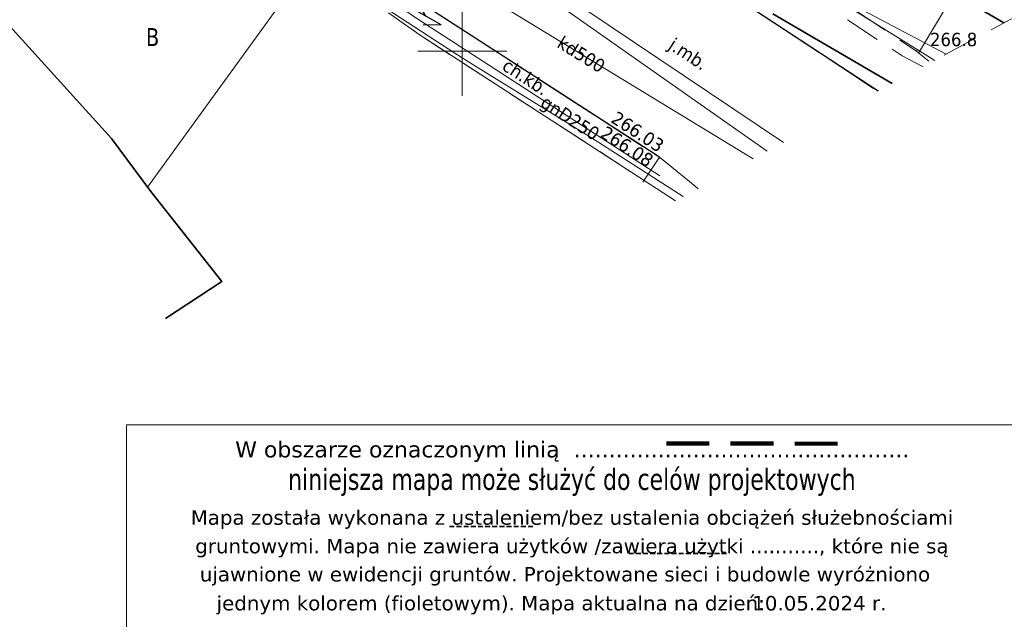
# Model space of a CAD drawing. Header units: metres. Extents: x 7555073 to 7555217, y 5506384 to 5506588.
# Tile 17 of 32: x 7555125 to 7555180, y 5506418 to 5506452. Entities that reach past the tile are written whole.
import ezdxf
from ezdxf.enums import TextEntityAlignment as Align

# ---------------------------------------------------------------- set-up
doc = ezdxf.new("R2010")
doc.units = ezdxf.units.M
doc.header["$LTSCALE"] = 2
doc.header["$MEASUREMENT"] = 0
for name, pattern in [('1.0_0.5', [1.5, 1, -0.5]), ('1.5_0.5', [2, 1.5, -0.5]), ('219-500', [0]), ('4', [1.8, 1.2, -0.6]), ('sutp_500', [0])]:
    doc.linetypes.add(name, pattern=pattern)
doc.layers.get('0').update_dxf_attribs({"color": 2, "linetype": 'CONTINUOUS', "lineweight": 5})
for name, color, linetype in [('000 Inne (niezydentyfikowane)', 7, 'CONTINUOUS'), ('210-oznaczenie konturu użytku gruntowego', 7, 'CONTINUOUS'), ('218-kontur użytku gruntowego', 7, 'CONTINUOUS'), ('219-działka ewidencyjna', 7, 'CONTINUOUS'), ('chodnik', 7, 'CONTINUOUS'), ('chodnik-Atr17', 7, 'CONTINUOUS'), ('jezdnia', 7, 'CONTINUOUS'), ('jezdnia-Atr17', 7, 'CONTINUOUS'), ('krawężnik', 7, 'CONTINUOUS'), ('obudowa ochronna przewodu', 7, 'CONTINUOUS'), ('ogrodzenie trwałe', 7, 'CONTINUOUS'), ('Pieczątka na wyrysie', 7, 'CONTINUOUS'), ('pikieta naturalna', 7, 'CONTINUOUS'), ('pikieta naturalna-Atr2', 7, 'CONTINUOUS'), ('pikieta sztuczna', 7, 'CONTINUOUS'), ('pikieta sztuczna-Atr2', 7, 'CONTINUOUS'), ('Prezentacja użytków', 7, 'CONTINUOUS'), ('przewód elektroenergetyczny podziemny', 7, 'CONTINUOUS'), ('przewód gazowy', 7, 'CONTINUOUS'), ('przewód gazowy-Atr1', 7, 'CONTINUOUS'), ('przewód kanalizacyjny', 7, 'CONTINUOUS'), ('przewód kanalizacyjny-Atr1', 7, 'CONTINUOUS'), ('przewód telekomunikacyjny napowietrzny', 7, 'CONTINUOUS'), ('przewód telekomunikacyjny podziemny', 7, 'CONTINUOUS'), ('przewód wodociągowy', 7, 'CONTINUOUS'), ('Ramki i opis wydruku', 7, 'CONTINUOUS'), ('skarpa nieumocniona', 7, 'CONTINUOUS'), ('Wstawianie ramki sekcyjnej z opisem', 7, 'CONTINUOUS')]:
    doc.layers.add(name, color=color, linetype=linetype)
doc.styles.get("Standard").update_dxf_attribs({"font": 'verdana.ttf', "width": 0.75})
doc.linetypes.add('902-500', pattern='A,3.75,0,[1,ksztalty.shx,S=0.5,R=0,X=0,Y=0],3.75', length=7.5)

# ---------------------------------------------------------------- blocks, each defined once
blk = doc.blocks.new('SUTP')
at = {"color": 0, "linetype": 'Continuous'}
for p, q in [((0, 0), (0.866, 0.5)), ((0, 0), (9.232, 0)), ((1.866, -0.5), (1, 0)), ((7.366, -0.5), (8.232, 0)), ((9.232, 0), (8.366, 0.5))]:
    blk.add_line(p, q, dxfattribs=at)
blk = doc.blocks.new('PW01')
at = {"linetype": 'Continuous', "lineweight": 13}
h = blk.add_hatch(color=0, dxfattribs=at)
edge = h.paths.add_edge_path()
edge.add_arc((0, 0), 0.045, 0, 360)

msp = doc.modelspace()

# ---------------------------------------------------------------- linework, layer by layer
at = {"layer": '000 Inne (niezydentyfikowane)', "color": 7, "linetype": 'Continuous', "lineweight": 13}
msp.add_line((7555180.78, 5506458.59), (7555175.6, 5506449.89), dxfattribs=at)
at = {"layer": '218-kontur użytku gruntowego', "color": 7, "linetype": 'Continuous', "lineweight": 18, "flags": 128}
for points in [[(7555163.97, 5506457.28), (7555176.512, 5506449.479)], [(7555176.512, 5506449.479), (7555163.97, 5506457.28)], [(7555147.64, 5506450.89), (7555145.85, 5506452.14)], [(7555145.85, 5506452.14), (7555147.64, 5506450.89)], [(7555161.957, 5506441.602), (7555147.64, 5506450.89)], [(7555147.64, 5506450.89), (7555161.957, 5506441.602)]]:
    msp.add_lwpolyline(points, dxfattribs=at)
at = {"layer": '219-działka ewidencyjna', "color": 7, "linetype": '219-500', "lineweight": 18, "flags": 128}
for points in [[(7555163.97, 5506457.28), (7555176.512, 5506449.479)], [(7555141.46, 5506454.98), (7555132.34, 5506442.37)], [(7555124.06, 5506452), (7555130.31, 5506445.11)], [(7555145.85, 5506452.14), (7555147.64, 5506450.89)], [(7555147.64, 5506450.89), (7555161.957, 5506441.602)], [(7555130.31, 5506445.11), (7555132.34, 5506442.37)]]:
    msp.add_lwpolyline(points, dxfattribs=at)
at = {"layer": 'chodnik', "color": 7, "linetype": '1.0_0.5', "lineweight": 18, "flags": 128}
for points in [[(7555175.861, 5506449.126), (7555174.68, 5506449.74), (7555163.66, 5506457), (7555157.92, 5506460.76), (7555157.71, 5506460.45), (7555147.49, 5506466.66), (7555148.45, 5506468.34), (7555133.26, 5506478.27), (7555132.8, 5506477.59), (7555132.55, 5506477.17), (7555121.42, 5506483.74), (7555114.53, 5506493.69), (7555114.9, 5506493.96), (7555116.34, 5506494.9), (7555114.4, 5506498.05), (7555115.53, 5506498.67), (7555115.31, 5506499.1), (7555109.71, 5506509.41), (7555109.98, 5506509.55), (7555108.94, 5506511.52), (7555105.38, 5506518.27), (7555099.97, 5506528.55), (7555091.35, 5506545.48), (7555087, 5506554.34), (7555085.27, 5506559.01), (7555084.04, 5506563.32), (7555083.88, 5506564.97), (7555083.69, 5506566.231)], [(7555082.365, 5506565.564), (7555082.46, 5506564.73), (7555082.82, 5506562.22), (7555083.32, 5506559.79), (7555084.81, 5506554.16), (7555089.67, 5506536.05), (7555093.92, 5506535.62), (7555103.03, 5506517.49), (7555111.69, 5506500.22), (7555109.63, 5506492.28), (7555111.51, 5506489.79), (7555114.08, 5506486.71), (7555116.81, 5506483.75), (7555119.75, 5506481.04), (7555122.95, 5506478.63), (7555126.27, 5506476.37), (7555129.29, 5506476.48), (7555154.37, 5506460.04), (7555161.08, 5506455.79), (7555173.324, 5506447.754)]]:
    msp.add_lwpolyline(points, dxfattribs=at)
msp.add_lwpolyline([(7555147.64, 5506450.89), (7555159.37, 5506443.29), (7555160.1, 5506442.63), (7555161.06, 5506444.05), (7555136.29, 5506460.07), (7555120.82, 5506470.16), (7555116.82, 5506472.99), (7555115.74, 5506471.74), (7555117.23, 5506470.8), (7555129.28, 5506462.86), (7555139.2, 5506456.43), (7555146, 5506452.04)], close=True, dxfattribs=at)
at = {"layer": 'jezdnia', "color": 7, "linetype": '1.5_0.5', "lineweight": 18, "flags": 128}
for points in [[(7555173.324, 5506447.754), (7555161.08, 5506455.79), (7555154.37, 5506460.04), (7555129.29, 5506476.48), (7555126.27, 5506476.37), (7555122.95, 5506478.63), (7555119.75, 5506481.04), (7555116.81, 5506483.75), (7555114.08, 5506486.71), (7555111.51, 5506489.79), (7555109.63, 5506492.28), (7555106.87, 5506495.72), (7555105.56, 5506497.61), (7555103.67, 5506500.24), (7555102.27, 5506502.4), (7555100.93, 5506504.53), (7555098.56, 5506509.03), (7555097.92, 5506510.46), (7555096.83, 5506512.83), (7555095.2, 5506516.55), (7555094.04, 5506519.39), (7555092.8, 5506523.08), (7555091.93, 5506525.34), (7555089.16, 5506534.52), (7555089.67, 5506536.05), (7555084.81, 5506554.16), (7555083.32, 5506559.79), (7555082.82, 5506562.22), (7555082.46, 5506564.73), (7555082.365, 5506565.564)], [(7555087, 5506514.06), (7555089.09, 5506509.48), (7555090.25, 5506506.95), (7555092.14, 5506503.13), (7555093.15, 5506501.24), (7555095.88, 5506496.77), (7555097.63, 5506494.1), (7555099.95, 5506490.75), (7555101.78, 5506488.39), (7555105.05, 5506484.55), (7555109.59, 5506479.53), (7555116.82, 5506472.99), (7555120.82, 5506470.16), (7555136.29, 5506460.07), (7555161.06, 5506444.05), (7555162.74, 5506442.7), (7555163.228, 5506442.289)]]:
    msp.add_lwpolyline(points, dxfattribs=at)
at = {"layer": 'krawężnik', "color": 7, "linetype": 'Continuous', "lineweight": 25, "flags": 128}
for points in [[(7555161.06, 5506444.05), (7555136.29, 5506460.07), (7555120.82, 5506470.16), (7555116.82, 5506472.99), (7555109.59, 5506479.53), (7555105.05, 5506484.55), (7555101.78, 5506488.39), (7555099.95, 5506490.75), (7555097.63, 5506494.1), (7555095.88, 5506496.77), (7555093.15, 5506501.24), (7555092.14, 5506503.13), (7555090.25, 5506506.95), (7555089.09, 5506509.48), (7555087, 5506514.06), (7555085.05, 5506519.06), (7555083.3, 5506524.88), (7555082.42, 5506527.79), (7555081.14, 5506532.42), (7555077.19, 5506545.88), (7555074.97, 5506553.37), (7555074.44, 5506555.31), (7555074.05, 5506556.67)], [(7555173.324, 5506447.754), (7555161.08, 5506455.79), (7555154.37, 5506460.04), (7555129.29, 5506476.48), (7555126.27, 5506476.37)]]:
    msp.add_lwpolyline(points, dxfattribs=at)
at = {"layer": 'obudowa ochronna przewodu', "color": 7, "linetype": 'Continuous', "lineweight": 35, "flags": 128}
msp.add_lwpolyline([(7555174.11, 5506448.179), (7555167.43, 5506452.1)], dxfattribs=at)
at = {"layer": 'ogrodzenie trwałe', "color": 7, "linetype": '902-500', "lineweight": 35, "flags": 128}
for points in [[(7555108.89, 5506466.34), (7555110.14, 5506467.33), (7555121.19, 5506455.06), (7555124.06, 5506452), (7555130.31, 5506445.11), (7555132.52, 5506442.13), (7555136.5, 5506437.09), (7555133.34, 5506435.01)], [(7555162.52, 5506459.78), (7555168.95, 5506458.06), (7555171.58, 5506456.72), (7555180.392, 5506451.579)]]:
    msp.add_lwpolyline(points, dxfattribs=at)
at = {"layer": 'Pieczątka na wyrysie', "color": 7, "linetype": 'Continuous', "lineweight": 13, "flags": 128}
msp.add_lwpolyline([(7555131.16, 5506384.04), (7555216.16, 5506384.04), (7555216.16, 5506429.04), (7555131.16, 5506429.04)], close=True, dxfattribs=at)
msp.add_lwpolyline([(7555131.16, 5506428.54), (7555131.16, 5506429.04), (7555131.66, 5506429.04)], dxfattribs=at)
at = {"layer": 'Pieczątka na wyrysie', "color": 132, "linetype": '4', "lineweight": 200, "flags": 128}
msp.add_lwpolyline([(7555161.455, 5506428.005), (7555171.465, 5506427.99)], dxfattribs=at)
at = {"layer": 'Prezentacja użytków', "color": 7, "linetype": 'Continuous', "lineweight": 18, "flags": 128}
msp.add_lwpolyline([(7555131.16, 5506384.04), (7555131.16, 5506429.04), (7555216.16, 5506429.04)], dxfattribs=at)
at = {"layer": 'przewód elektroenergetyczny podziemny', "color": 7, "linetype": 'Continuous', "lineweight": 18, "flags": 128}
msp.add_lwpolyline([(7555116.28, 5506471.16), (7555117.5, 5506470.91), (7555123.55, 5506466.83), (7555134.34, 5506459.82), (7555149.58, 5506449.88), (7555150.65, 5506449.22), (7555157.19, 5506445.17), (7555162.401, 5506441.842)], dxfattribs=at)
at = {"layer": 'przewód gazowy', "color": 7, "linetype": 'Continuous', "lineweight": 18, "flags": 128}
msp.add_lwpolyline([(7555161.08, 5506443.01), (7555147.28, 5506451.94), (7555142.96, 5506454.97), (7555135.16, 5506460.08), (7555127.51, 5506465.01), (7555119.46, 5506470.16), (7555113.63, 5506473.83)], dxfattribs=at)
at = {"layer": 'przewód kanalizacyjny', "color": 7, "linetype": 'Continuous', "lineweight": 18, "flags": 128}
for points in [[(7555118.67, 5506484.49), (7555136.29, 5506473.42), (7555159.36, 5506459.24), (7555177.147, 5506449.823)], [(7555116.08, 5506482.61), (7555122.05, 5506477.86), (7555119.18, 5506473.78), (7555141.19, 5506459.27), (7555166.317, 5506443.962)]]:
    msp.add_lwpolyline(points, dxfattribs=at)
at = {"layer": 'przewód telekomunikacyjny napowietrzny', "color": 30, "linetype": 'sutp_500', "lineweight": 18, "flags": 128}
for points in [[(7555118.63, 5506468.74), (7555148.81, 5506451.47)], [(7555148.81, 5506451.47), (7555118.63, 5506468.74)]]:
    msp.add_lwpolyline(points, dxfattribs=at)
at = {"layer": 'przewód telekomunikacyjny podziemny', "color": 7, "linetype": 'Continuous', "lineweight": 18, "flags": 128}
msp.add_lwpolyline([(7555174.11, 5506448.179), (7555167.43, 5506452.1)], dxfattribs=at)
at = {"layer": 'przewód wodociągowy', "color": 7, "linetype": 'Continuous', "lineweight": 18, "flags": 128}
for points in [[(7555167.101, 5506444.386), (7555156.13, 5506452.09), (7555149.33, 5506456.7), (7555141.48, 5506462.48), (7555136.35, 5506466.27), (7555127.09, 5506472.21), (7555119.36, 5506477.84), (7555116.83, 5506479.95), (7555111.26, 5506488.78), (7555108.55, 5506492.88), (7555104.97, 5506502.19), (7555100.47, 5506510.97), (7555097.92, 5506515.98)], [(7555168.018, 5506444.882), (7555149.82, 5506457.11), (7555123.82, 5506475.37), (7555119.96, 5506478.55)]]:
    msp.add_lwpolyline(points, dxfattribs=at)
at = {"layer": 'Ramki i opis wydruku', "color": 7, "linetype": 'Continuous', "lineweight": 13, "flags": 128}
msp.add_lwpolyline([(7555216.16, 5506429.04), (7555131.16, 5506429.04), (7555131.16, 5506384.04), (7555074.05, 5506384.04), (7555074.05, 5506587.51), (7555216.16, 5506587.51)], close=True, dxfattribs=at)
at = {"layer": 'skarpa nieumocniona', "color": 7, "linetype": '1.0_0.5', "lineweight": 18, "flags": 128}
msp.add_lwpolyline([(7555099.5, 5506556.79), (7555106.07, 5506543.41), (7555105.2, 5506540.55), (7555104.96, 5506539.64), (7555106.82, 5506535.82), (7555111.04, 5506526.67), (7555117.19, 5506516.02), (7555123.81, 5506501.44), (7555138.09, 5506485.05), (7555148.91, 5506477.64), (7555157.02, 5506471.33), (7555168.37, 5506463.08), (7555176.2, 5506461.32), (7555186.76, 5506455.03), (7555176.28, 5506449.36), (7555175.42, 5506450.03), (7555164.19, 5506457.57), (7555162.21, 5506459.2), (7555158.63, 5506462.32), (7555158.37, 5506461.96), (7555149.03, 5506467.6), (7555149.89, 5506469.1), (7555133.68, 5506479.81), (7555133.55, 5506479.65), (7555133.32, 5506479.81), (7555132.62, 5506478.81), (7555122.86, 5506485.17), (7555116.17, 5506493.96), (7555118.98, 5506495.88), (7555116.56, 5506500.34), (7555115.87, 5506500.02), (7555110.72, 5506509.75), (7555110.54, 5506510.16), (7555109.82, 5506511.66), (7555114.37, 5506514.39), (7555110.34, 5506522.02), (7555105.9, 5506519.26), (7555103.77, 5506523.27), (7555096.03, 5506538.44), (7555090.24, 5506549.78), (7555087.72, 5506555.05), (7555086.08, 5506559.53), (7555084.89, 5506563.61), (7555084.6, 5506564.92), (7555085.81, 5506565.97), (7555086.18, 5506566.02), (7555093.86, 5506566.99)], close=True, dxfattribs=at)
msp.add_lwpolyline([(7555099.5, 5506556.79), (7555106.07, 5506543.41), (7555105.2, 5506540.55), (7555104.96, 5506539.64), (7555106.82, 5506535.82), (7555111.04, 5506526.67), (7555117.19, 5506516.02), (7555123.81, 5506501.44), (7555138.09, 5506485.05), (7555148.91, 5506477.64), (7555157.02, 5506471.33), (7555168.37, 5506463.08), (7555176.2, 5506461.32), (7555186.76, 5506455.03), (7555176.28, 5506449.36), (7555175.42, 5506450.03), (7555164.19, 5506457.57), (7555162.21, 5506459.2), (7555158.63, 5506462.32), (7555158.37, 5506461.96), (7555149.03, 5506467.6), (7555149.89, 5506469.1), (7555133.68, 5506479.81), (7555133.55, 5506479.65), (7555133.32, 5506479.81), (7555132.62, 5506478.81), (7555122.86, 5506485.17), (7555116.17, 5506493.96), (7555118.98, 5506495.88), (7555116.56, 5506500.34), (7555115.87, 5506500.02), (7555110.72, 5506509.75), (7555110.54, 5506510.16), (7555109.82, 5506511.66), (7555114.37, 5506514.39), (7555110.34, 5506522.02), (7555105.9, 5506519.26), (7555103.77, 5506523.27), (7555096.03, 5506538.44), (7555090.24, 5506549.78), (7555087.72, 5506555.05), (7555086.08, 5506559.53), (7555084.89, 5506563.61), (7555084.6, 5506564.92), (7555085.81, 5506565.97), (7555086.18, 5506566.02), (7555093.86, 5506566.99)], close=True, dxfattribs=at)
at = {"layer": 'Wstawianie ramki sekcyjnej z opisem', "color": 7, "linetype": 'Continuous', "lineweight": 13, "flags": 128}
for points in [[(7555150, 5506447.5), (7555150, 5506452.5)], [(7555147.5, 5506450), (7555152.5, 5506450)]]:
    msp.add_lwpolyline(points, dxfattribs=at)

# ---------------------------------------------------------------- block references
at = {"layer": 'pikieta naturalna', "color": 7, "linetype": 'Continuous', "lineweight": 13}
msp.add_blockref('PW01', (7555175.48, 5506450.02), dxfattribs=at)
at = {"layer": 'pikieta sztuczna', "color": 7, "linetype": 'Continuous', "lineweight": 13}
for p in [(7555161.04, 5506443.99), (7555161.06, 5506444.05)]:
    msp.add_blockref('PW01', p, dxfattribs=at)
at = {"layer": 'przewód telekomunikacyjny napowietrzny', "color": 30, "linetype": 'Continuous', "lineweight": 18, "rotation": 150.22}
msp.add_blockref('SUTP', (7555148.81, 5506451.47), dxfattribs=at)

# ---------------------------------------------------------------- texts
at = {"layer": '210-oznaczenie konturu użytku gruntowego', "color": 7, "linetype": 'Continuous', "lineweight": 18, "width": 0.79}
msp.add_text('B', height=1, dxfattribs=at).set_placement((7555132.25, 5506450.29))
at = {"layer": 'chodnik-Atr17', "color": 7, "width": 0.9}
msp.add_text('ch.kb.', height=0.75, rotation=327.107, dxfattribs=at).set_placement((7555152.17, 5506449))
at = {"layer": 'jezdnia-Atr17', "color": 7, "width": 0.9}
msp.add_text('j.mb.', height=0.75, rotation=326.72, dxfattribs=at).set_placement((7555161.5, 5506450.17))
msp.add_text('j.mb.', height=0.75, rotation=326.72, dxfattribs=at).set_placement((7555161.5, 5506450.17))
msp.add_text('j.mb.', height=0.75, rotation=326.72, dxfattribs=at).set_placement((7555161.5, 5506450.17))
at = {"layer": 'Pieczątka na wyrysie', "color": 1, "linetype": 'Continuous', "lineweight": 18}
for s, height, p in [('W obszarze oznaczonym linią  ................................................', 0.9, (7555156.17, 5506427.67)), ('Mapa została wykonana z ustaleniem/bez ustalenia obciążeń służebnościami', 0.81, (7555156.15, 5506423.85)), ('gruntowymi. Mapa nie zawiera użytków /zawiera użytki ..........., które nie są', 0.81, (7555156.15, 5506422.25)), ('ujawnione w ewidencji gruntów. Projektowane sieci i budowle wyróżniono', 0.81, (7555155.76, 5506420.67)), ('jednym kolorem (fioletowym). Mapa aktualna na dzień: ', 0.81, (7555151.77, 5506419.05))]:
    msp.add_text(s, height=height, dxfattribs=at).set_placement(p, align=Align.MIDDLE_CENTER)
at = {"layer": 'Pieczątka na wyrysie', "color": 1, "linetype": 'Continuous', "lineweight": 35, "width": 0.75}
msp.add_text('niniejsza mapa może służyć do celów projektowych', height=1.2, dxfattribs=at).set_placement((7555156.15, 5506426), align=Align.MIDDLE_CENTER)
at = {"layer": 'Pieczątka na wyrysie', "color": 7, "linetype": 'Continuous', "lineweight": 35}
for s, p in [('------------', (7555151.62, 5506423.45)), ('--------------', (7555162.08, 5506421.94))]:
    msp.add_text(s, height=0.81, dxfattribs=at).set_placement(p, align=Align.MIDDLE_CENTER)
at = {"layer": 'Pieczątka na wyrysie', "color": 7, "linetype": 'Continuous', "lineweight": 25}
msp.add_text('10.05.2024 r.', height=0.81, dxfattribs=at).set_placement((7555170.03, 5506418.64), align=Align.CENTER)
at = {"layer": 'pikieta naturalna-Atr2', "color": 7, "width": 0.9}
msp.add_text('266.8', height=0.75, dxfattribs=at).set_placement((7555176.24, 5506450.28))
at = {"layer": 'pikieta sztuczna-Atr2', "color": 7, "width": 0.9}
for s, p in [('266.03', (7555158.28, 5506446.05)), ('266.08', (7555157.68, 5506445.22))]:
    msp.add_text(s, height=0.75, rotation=327.107, dxfattribs=at).set_placement(p)
at = {"layer": 'przewód gazowy-Atr1', "color": 7, "width": 0.9}
msp.add_text('gnD250', height=0.75, rotation=327.093, dxfattribs=at).set_placement((7555154.52, 5506447.25), align=Align.MIDDLE_LEFT)
at = {"layer": 'przewód kanalizacyjny-Atr1', "color": 7, "width": 0.9}
msp.add_text('kd500', height=0.75, rotation=328.448, dxfattribs=at).set_placement((7555155.45, 5506450.58), align=Align.MIDDLE_LEFT)

doc.saveas('drawing.dxf')
